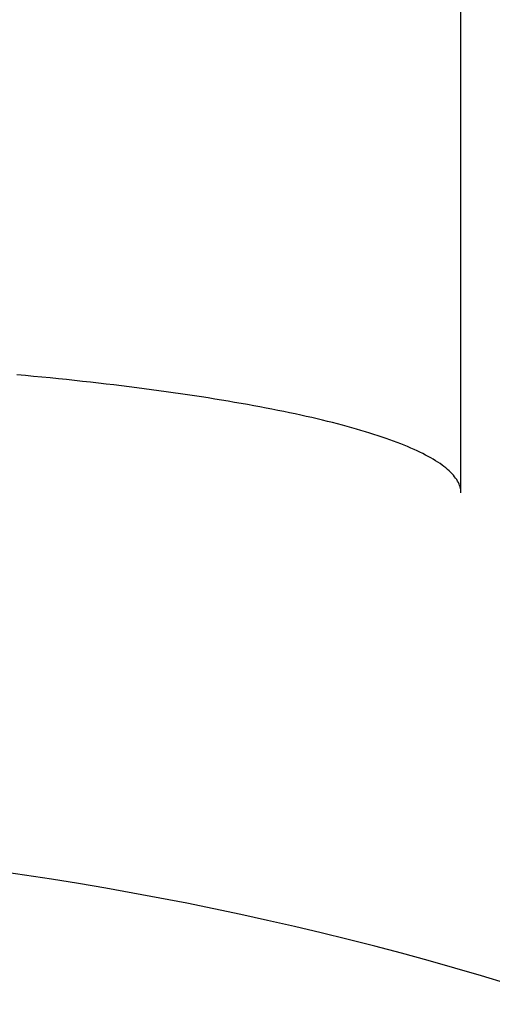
# Model space of a CAD drawing. Extents: x -93 to 218, y -92 to 218.
# Tile 7 of 11: x 8 to 15, y 50 to 66. Entities that reach past the tile are written whole.
import ezdxf

# ---------------------------------------------------------------- set-up
doc = ezdxf.new("R2010")
doc.units = 0
doc.header["$LTSCALE"] = 14
doc.layers.get('0').update_dxf_attribs({"linetype": 'CONTINUOUS'})

msp = doc.modelspace()

# ---------------------------------------------------------------- linework, layer by layer
msp.add_line((14.65, 58.46), (14.65, 80.158))
msp.add_polyline3d([(14.65, 58.46, 0), (14.649, 58.483, 0), (14.647, 58.506, 0), (14.643, 58.529, 0), (14.637, 58.553, 0), (14.63, 58.576, 0), (14.62, 58.599, 0), (14.61, 58.622, 0), (14.597, 58.645, 0), (14.583, 58.669, 0), (14.567, 58.692, 0), (14.55, 58.715, 0), (14.531, 58.738, 0), (14.51, 58.761, 0), (14.488, 58.784, 0), (14.464, 58.807, 0), (14.438, 58.83, 0), (14.411, 58.853, 0), (14.382, 58.876, 0), (14.352, 58.898, 0), (14.32, 58.921, 0), (14.286, 58.944, 0), (14.25, 58.966, 0), (14.213, 58.989, 0), (14.175, 59.011, 0), (14.135, 59.034, 0), (14.093, 59.056, 0), (14.049, 59.079, 0), (14.004, 59.101, 0), (13.958, 59.123, 0), (13.91, 59.145, 0), (13.86, 59.167, 0), (13.809, 59.189, 0), (13.756, 59.211, 0), (13.701, 59.233, 0), (13.645, 59.255, 0), (13.588, 59.276, 0), (13.529, 59.298, 0), (13.468, 59.319, 0), (13.406, 59.34, 0), (13.342, 59.362, 0), (13.277, 59.383, 0), (13.21, 59.404, 0), (13.142, 59.425, 0), (13.072, 59.446, 0), (13.001, 59.466, 0), (12.929, 59.487, 0), (12.855, 59.507, 0), (12.779, 59.528, 0), (12.702, 59.548, 0), (12.624, 59.568, 0), (12.544, 59.588, 0), (12.463, 59.608, 0), (12.38, 59.627, 0), (12.296, 59.647, 0), (12.21, 59.666, 0), (12.123, 59.686, 0), (12.035, 59.705, 0), (11.945, 59.724, 0), (11.854, 59.743, 0), (11.762, 59.761, 0), (11.668, 59.78, 0), (11.574, 59.798, 0), (11.477, 59.817, 0), (11.38, 59.835, 0), (11.281, 59.853, 0), (11.181, 59.871, 0), (11.079, 59.888, 0), (10.977, 59.906, 0), (10.873, 59.923, 0), (10.768, 59.94, 0), (10.661, 59.957, 0), (10.554, 59.974, 0), (10.445, 59.991, 0), (10.335, 60.007, 0), (10.224, 60.024, 0), (10.111, 60.04, 0), (9.998, 60.056, 0), (9.884, 60.072, 0), (9.768, 60.087, 0), (9.651, 60.103, 0), (9.533, 60.118, 0), (9.414, 60.133, 0), (9.294, 60.148, 0), (9.173, 60.162, 0), (9.051, 60.177, 0), (8.928, 60.191, 0), (8.804, 60.205, 0), (8.679, 60.219, 0), (8.552, 60.233, 0), (8.425, 60.246, 0), (8.297, 60.259, 0), (8.168, 60.272, 0), (8.038, 60.285, 0), (7.907, 60.298, 0), (7.776, 60.31, 0), (7.643, 60.323, 0)])
msp.add_circle((0, 0), 82.5)
msp.add_arc((0, 0), 53, 59.7568, 120.2432)

doc.saveas('drawing.dxf')
